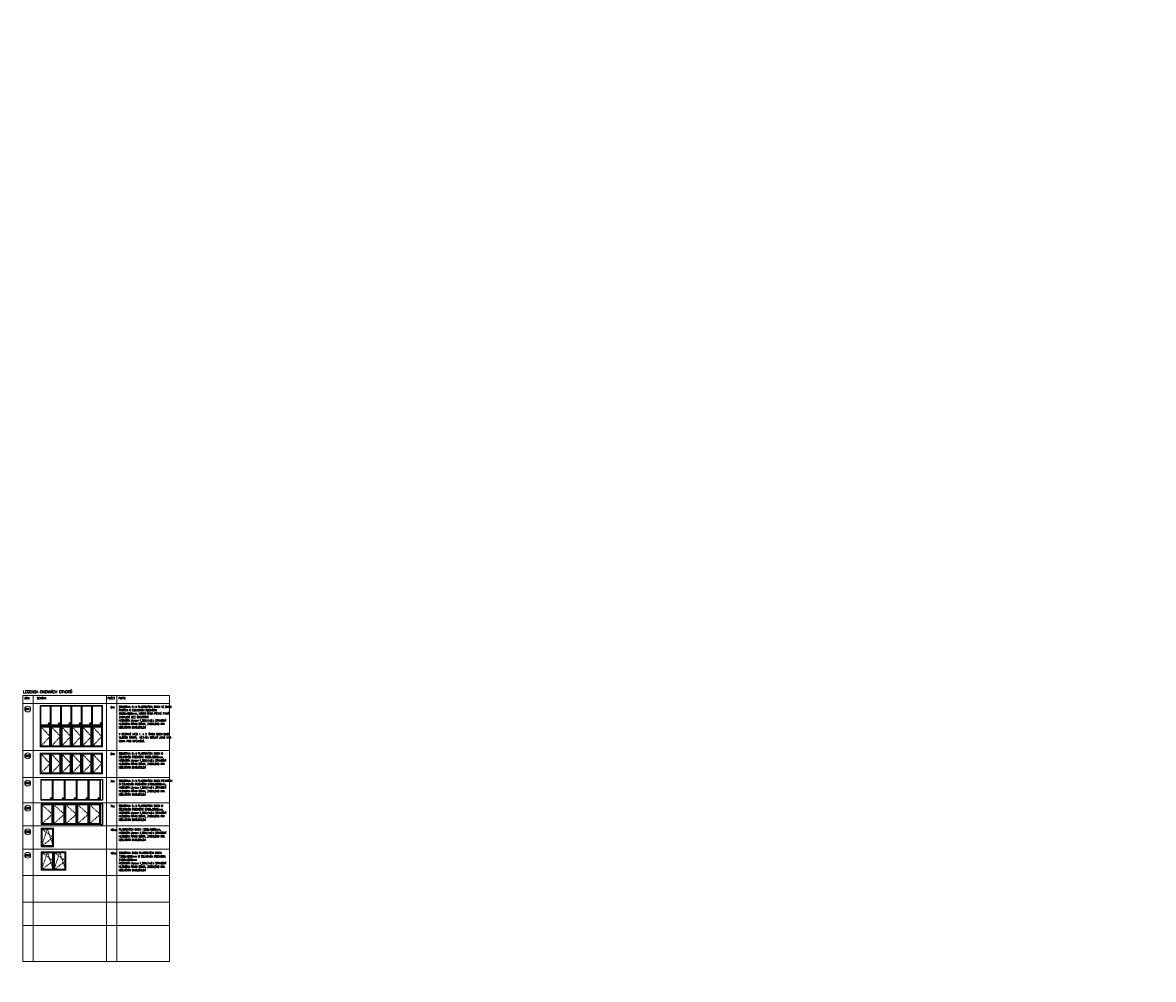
# Model space of a CAD drawing. Header units: millimetres. Extents: x -485339 to 350584, y -1189936 to 0.
# Tile 211 of 256: x 46097 to 155877, y -1018778 to -925832. Entities that reach past the tile are written whole.
import ezdxf
from ezdxf.enums import TextEntityAlignment as Align

# ---------------------------------------------------------------- set-up
doc = ezdxf.new("R2010")
doc.units = ezdxf.units.MM
doc.header["$LTSCALE"] = 10
doc.linetypes.add('DASHED', pattern=[19.05, 12.7, -6.35])
doc.linetypes.add('ČÁRKOVANÁ', pattern=[19.05, 12.7, -6.35])
doc.layers.get('Defpoints').update_dxf_attribs({"color": 201})
for name, color, linetype, lineweight in [('N_okna', 10, 'Continuous', 18), ('N_popis_otvory', 10, 'Continuous', 18), ('N_čáry_pod', 10, 'ČÁRKOVANÁ', 18), ('St_kóty', 132, 'Continuous', 18), ('St_otvory_okna', 40, 'Continuous', 18), ('St_popis', 250, 'Continuous', 18)]:
    doc.layers.add(name, color=color, linetype=linetype, lineweight=lineweight)
doc.styles.add('Andy', font='arial.ttf')
doc.styles.add('ROMANS', font='romans.shx', dxfattribs={"width": 0.8})
doc.styles.get("Standard").update_dxf_attribs({"font": 'simplex.shx', "width": 0.8})
doc.dimstyles.new('stavebníM50 vnitřní', dxfattribs={"dimtxt": 100, "dimasz": 100, "dimexe": 50, "dimexo": 100, "dimgap": 30, "dimtad": 1, "dimdec": 0, "dimtxsty": 'Standard', "dimblk": 'OBLIQUE', "dimcen": 2.5, "dimclrd": 256, "dimclre": 256, "dimclrt": 256, "dimadec": 0, "dimazin": 0, "dimtfac": 1, "dimtdec": 0, "dimtmove": 2, "dimatfit": 2, "dimldrblk": 'OBLIQUE', "dimfxl": 250, "dimfxlon": 1, "dimlwd": -1, "dimlwe": -1, "dimarcsym": 0})

# ---------------------------------------------------------------- blocks, each defined once
blk = doc.blocks.new('_OBLIQUE')
at = {"color": 0, "linetype": 'ByBlock'}
blk.add_line((-0.5, -0.5), (0.5, 0.5), dxfattribs=at)
blk = doc.blocks.new('*D6094')
at = {"layer": 'Defpoints', "color": 0}
for p in [(73720, 0), (72570, -1094717), (73720, -1094717)]:
    blk.add_point(p, dxfattribs=at)
at = {"layer": 'St_kóty'}
for p, q in [((73720, -1094467), (73720, -1094767)), ((72570, -1094617), (72570, -1094667)), ((72570, -1094717), (73720, -1094717))]:
    blk.add_line(p, q, dxfattribs=at)
at = {"layer": 'St_kóty', "linetype": 'ByBlock', "xscale": 100, "yscale": 100, "zscale": 100, "rotation": 180}
blk.add_blockref('_OBLIQUE', (72570, -1094717), dxfattribs=at)
at = {"layer": 'St_kóty', "linetype": 'ByBlock', "xscale": 100, "yscale": 100, "zscale": 100}
blk.add_blockref('_OBLIQUE', (73720, -1094717), dxfattribs=at)
at = {"layer": 'St_kóty', "insert": (73145, -1094637), "char_height": 100, "attachment_point": 5}
blk.add_mtext('1150', dxfattribs=at)
blk = doc.blocks.new('G$C93397BA7')
at = {"layer": 'N_okna'}
for p, q in [((1005, 0), (0, 0)), ((0, 0), (0, -2000)), ((2010, 0), (1005, 0)), ((1005, 0), (1005, -2000)), ((1005, -2000), (1005, 0)), ((3015, 0), (2010, 0)), ((2010, 0), (2010, -2000)), ((2010, -2000), (2010, 0)), ((4020, 0), (3015, 0)), ((3015, 0), (3015, -2000)), ((3015, -2000), (3015, 0)), ((5025, 0), (4020, 0)), ((4020, 0), (4020, -2000)), ((4020, -2000), (4020, 0)), ((6030, 0), (5025, 0)), ((5025, 0), (5025, -2000)), ((5025, -2000), (5025, 0)), ((6030, -2000), (6030, 0)), ((954.75, -50), (50.25, -50)), ((50.25, -50), (50.25, -1950)), ((904.5, -100), (100.5, -100)), ((100.5, -100), (100.5, -1900)), ((904.5, -1900), (904.5, -100)), ((954.75, -1950), (954.75, -50)), ((1959.75, -50), (1055.25, -50)), ((1055.25, -50), (1055.25, -1950)), ((1909.5, -100), (1105.5, -100)), ((1105.5, -100), (1105.5, -1900)), ((1909.5, -1900), (1909.5, -100)), ((1959.75, -1950), (1959.75, -50)), ((2964.75, -50), (2060.25, -50)), ((2060.25, -50), (2060.25, -1950)), ((2914.5, -100), (2110.5, -100)), ((2110.5, -100), (2110.5, -1900)), ((2914.5, -1900), (2914.5, -100)), ((2964.75, -1950), (2964.75, -50)), ((3969.75, -50), (3065.25, -50)), ((3065.25, -50), (3065.25, -1950)), ((3919.5, -100), (3115.5, -100)), ((3115.5, -100), (3115.5, -1900)), ((3919.5, -1900), (3919.5, -100)), ((3969.75, -1950), (3969.75, -50)), ((4974.75, -50), (4070.25, -50)), ((4070.25, -50), (4070.25, -1950)), ((4924.5, -100), (4120.5, -100)), ((4120.5, -100), (4120.5, -1900)), ((4924.5, -1900), (4924.5, -100)), ((4974.75, -1950), (4974.75, -50)), ((5979.75, -50), (5075.25, -50)), ((5075.25, -50), (5075.25, -1950)), ((5929.5, -100), (5125.5, -100)), ((5125.5, -100), (5125.5, -1900)), ((5929.5, -1900), (5929.5, -100)), ((5979.75, -1950), (5979.75, -50)), ((0, -2000), (1005, -2000)), ((50.25, -1950), (954.75, -1950)), ((100.5, -1900), (904.5, -1900)), ((1005, -2000), (2010, -2000)), ((1055.25, -1950), (1959.75, -1950)), ((1105.5, -1900), (1909.5, -1900)), ((2010, -2000), (3015, -2000)), ((2060.25, -1950), (2964.75, -1950)), ((2110.5, -1900), (2914.5, -1900)), ((3015, -2000), (4020, -2000)), ((3065.25, -1950), (3969.75, -1950)), ((3115.5, -1900), (3919.5, -1900)), ((4020, -2000), (5025, -2000)), ((4070.25, -1950), (4974.75, -1950)), ((4120.5, -1900), (4924.5, -1900)), ((5025, -2000), (6030, -2000)), ((5075.25, -1950), (5979.75, -1950)), ((5125.5, -1900), (5929.5, -1900))]:
    blk.add_line(p, q, dxfattribs=at)
at = {"layer": 'N_okna', "linetype": 'ČÁRKOVANÁ'}
for p, q in [((50.25, -50), (954.75, -1000)), ((954.75, -1000), (50.25, -1950)), ((1055.25, -50), (1959.75, -1000)), ((1959.75, -1000), (1055.25, -1950)), ((2060.25, -50), (2964.75, -1000)), ((2964.75, -1000), (2060.25, -1950)), ((3065.25, -50), (3969.75, -1000)), ((3969.75, -1000), (3065.25, -1950)), ((4070.25, -50), (4974.75, -1000)), ((4974.75, -1000), (4070.25, -1950)), ((5075.25, -50), (5979.75, -1000)), ((5979.75, -1000), (5075.25, -1950))]:
    blk.add_line(p, q, dxfattribs=at)
blk = doc.blocks.new('G$C19E18317')
at = {"layer": 'N_okna'}
h = blk.add_hatch(color=256, dxfattribs=at)
h.dxf.hatch_style = 1
edge = h.paths.add_edge_path()
edge.add_ellipse((-5189, 259), major_axis=(66.3, 0), ratio=0.9950249, start_angle=0, end_angle=180)
edge.add_ellipse((-5189, 259), major_axis=(-66.3, 0), ratio=0.9950249, start_angle=0, end_angle=180)
h = blk.add_hatch(color=256, dxfattribs=at)
h.dxf.hatch_style = 1
edge = h.paths.add_edge_path()
edge.add_ellipse((-4184, 259), major_axis=(66.3, 0), ratio=0.9950249, start_angle=0, end_angle=180)
edge.add_ellipse((-4184, 259), major_axis=(-66.3, 0), ratio=0.9950249, start_angle=0, end_angle=180)
h = blk.add_hatch(color=256, dxfattribs=at)
h.dxf.hatch_style = 1
edge = h.paths.add_edge_path()
edge.add_ellipse((-3179, 259), major_axis=(66.3, 0), ratio=0.9950249, start_angle=0, end_angle=180)
edge.add_ellipse((-3179, 259), major_axis=(-66.3, 0), ratio=0.9950249, start_angle=0, end_angle=180)
h = blk.add_hatch(color=256, dxfattribs=at)
h.dxf.hatch_style = 1
edge = h.paths.add_edge_path()
edge.add_ellipse((-2174, 259), major_axis=(66.3, 0), ratio=0.9950249, start_angle=0, end_angle=180)
edge.add_ellipse((-2174, 259), major_axis=(-66.3, 0), ratio=0.9950249, start_angle=0, end_angle=180)
h = blk.add_hatch(color=256, dxfattribs=at)
h.dxf.hatch_style = 1
edge = h.paths.add_edge_path()
edge.add_ellipse((-1169, 259), major_axis=(66.3, 0), ratio=0.9950249, start_angle=0, end_angle=180)
edge.add_ellipse((-1169, 259), major_axis=(-66.3, 0), ratio=0.9950249, start_angle=0, end_angle=180)
h = blk.add_hatch(color=256, dxfattribs=at)
h.dxf.hatch_style = 1
edge = h.paths.add_edge_path()
edge.add_ellipse((-164, 259), major_axis=(66.3, 0), ratio=0.9950249, start_angle=0, end_angle=180)
edge.add_ellipse((-164, 259), major_axis=(-66.3, 0), ratio=0.9950249, start_angle=0, end_angle=180)
for p, q in [((-5025, 2000), (-6030, 2000)), ((-6030, 2000), (-6030, 70)), ((-5075, 1950), (-5980, 1950)), ((-5980, 1950), (-5980, 120)), ((-5075, 120), (-5075, 1950)), ((-4020, 2000), (-5025, 2000)), ((-5025, 2000), (-5025, 70)), ((-5025, 70), (-5025, 2000)), ((-4070, 1950), (-4975, 1950)), ((-4975, 1950), (-4975, 120)), ((-4070, 120), (-4070, 1950)), ((-3015, 2000), (-4020, 2000)), ((-4020, 2000), (-4020, 70)), ((-4020, 70), (-4020, 2000)), ((-3065, 1950), (-3970, 1950)), ((-3970, 1950), (-3970, 120)), ((-3065, 120), (-3065, 1950)), ((-2010, 2000), (-3015, 2000)), ((-3015, 2000), (-3015, 70)), ((-3015, 70), (-3015, 2000)), ((-2060, 1950), (-2965, 1950)), ((-2965, 1950), (-2965, 120)), ((-2060, 120), (-2060, 1950)), ((-1005, 2000), (-2010, 2000)), ((-2010, 2000), (-2010, 70)), ((-2010, 70), (-2010, 2000)), ((-1055, 1950), (-1960, 1950)), ((-1960, 1950), (-1960, 120)), ((-1055, 120), (-1055, 1950)), ((0, 2000), (-1005, 2000)), ((-1005, 2000), (-1005, 70)), ((-1005, 70), (-1005, 2000)), ((-50, 1950), (-955, 1950)), ((-955, 1950), (-955, 120)), ((-50, 120), (-50, 1950)), ((0, 70), (0, 2000)), ((-6030, 70), (-5025, 70)), ((-5980, 120), (-5075, 120)), ((-5025, 70), (-4020, 70)), ((-4975, 120), (-4070, 120)), ((-4020, 70), (-3015, 70)), ((-3970, 120), (-3065, 120)), ((-3015, 70), (-2010, 70)), ((-2965, 120), (-2060, 120)), ((-2010, 70), (-1005, 70)), ((-1960, 120), (-1055, 120)), ((-1005, 70), (0, 70)), ((-955, 120), (-50, 120))]:
    blk.add_line(p, q, dxfattribs=at)
for centre in [(-5189, 259), (-4184, 259), (-3179, 259), (-2174, 259), (-1169, 259), (-164, 259)]:
    blk.add_ellipse(centre, major_axis=(66.3, 0), ratio=0.9950249, dxfattribs=at)
blk = doc.blocks.new('G$C11531CCE')
at = {"layer": 'N_okna'}
h = blk.add_hatch(color=256, dxfattribs=at)
h.dxf.hatch_style = 1
edge = h.paths.add_edge_path()
edge.add_arc((-5021, 164), 63.6, 0, 360)
h = blk.add_hatch(color=256, dxfattribs=at)
h.dxf.hatch_style = 1
edge = h.paths.add_edge_path()
edge.add_arc((-3863, 164), 63.6, 0, 360)
h = blk.add_hatch(color=256, dxfattribs=at)
h.dxf.hatch_style = 1
edge = h.paths.add_edge_path()
edge.add_arc((-2705, 164), 63.6, 0, 360)
h = blk.add_hatch(color=256, dxfattribs=at)
h.dxf.hatch_style = 1
edge = h.paths.add_edge_path()
edge.add_arc((-1547, 164), 63.6, 0, 360)
h = blk.add_hatch(color=256, dxfattribs=at)
h.dxf.hatch_style = 1
edge = h.paths.add_edge_path()
edge.add_arc((-389, 164), 63.6, 0, 360)
at = {"layer": 'Defpoints'}
blk.add_lwpolyline([(0, 0), (-210, 0), (-210, 2000), (0, 2000)], close=True, dxfattribs=at)
at = {"layer": 'N_okna'}
for p, q in [((-6000, 2000), (-6000, 0)), ((-4842, 2000), (-6000, 2000)), ((-5950, 1950), (-5950, 50)), ((-4892, 1950), (-5950, 1950)), ((-4892, 50), (-4892, 1950)), ((-4842, 0), (-4842, 2000)), ((-4842, 2000), (-4842, 0)), ((-4842, 2000), (-4842, 0)), ((-3884, 2000), (-4842, 2000)), ((-4842, 2000), (-4842, 0)), ((-3684, 2000), (-4842, 2000)), ((-4792, 1950), (-4792, 50)), ((-3734, 1950), (-4792, 1950)), ((-2826, 2000), (-3884, 2000)), ((-3734, 50), (-3734, 1950)), ((-3684, 0), (-3684, 2000)), ((-3684, 2000), (-3684, 0)), ((-3684, 2000), (-3684, 0)), ((-3684, 2000), (-3684, 0)), ((-2526, 2000), (-3684, 2000)), ((-3634, 1950), (-3634, 50)), ((-2576, 1950), (-3634, 1950)), ((-1768, 2000), (-2826, 2000)), ((-2576, 50), (-2576, 1950)), ((-2526, 0), (-2526, 2000)), ((-2526, 2000), (-2526, 0)), ((-2526, 2000), (-2526, 0)), ((-2526, 2000), (-2526, 0)), ((-1368, 2000), (-2526, 2000)), ((-2476, 1950), (-2476, 50)), ((-1418, 1950), (-2476, 1950)), ((-710, 2000), (-1768, 2000)), ((-1418, 50), (-1418, 1950)), ((-1368, 0), (-1368, 2000)), ((-1368, 2000), (-1368, 0)), ((-1368, 2000), (-1368, 0)), ((-1368, 2000), (-1368, 0)), ((-210, 2000), (-1368, 2000)), ((-1318, 1950), (-1318, 50)), ((-260, 1950), (-1318, 1950)), ((-260, 50), (-260, 1950)), ((-210, 0), (-210, 2000)), ((-210, 2000), (-210, 0)), ((-210, 2000), (-210, 0)), ((-6000, 0), (-4842, 0)), ((-5950, 50), (-4892, 50)), ((-4842, 0), (-3684, 0)), ((-4792, 50), (-3734, 50)), ((-3684, 0), (-2526, 0)), ((-3634, 50), (-2576, 50)), ((-2526, 0), (-1368, 0)), ((-2476, 50), (-1418, 50)), ((-1368, 0), (-210, 0)), ((-1318, 50), (-260, 50))]:
    blk.add_line(p, q, dxfattribs=at)
blk.add_lwpolyline([(-6000, 0), (0, 0), (0, 2000), (-6000, 2000)], close=True, dxfattribs=at)
blk.add_lwpolyline([(-6000, 0), (0, 0), (0, 2000), (-6000, 2000)], close=True, dxfattribs=at)
for centre in [(-5021, 164), (-3863, 164), (-2705, 164), (-1547, 164), (-389, 164)]:
    blk.add_circle(centre, 63.6, dxfattribs=at)
blk = doc.blocks.new('G$C858BC952')
at = {"layer": 'Defpoints'}
blk.add_lwpolyline([(5790, 0), (6000, 0), (6000, 2000), (5790, 2000)], close=True, dxfattribs=at)
at = {"layer": 'N_okna'}
for p, q in [((0, 2000), (0, 0)), ((1158, 2000), (0, 2000)), ((50, 1950), (50, 50)), ((1108, 1950), (50, 1950)), ((100, 1900), (100, 100)), ((1058, 1900), (100, 1900)), ((1058, 100), (1058, 1900)), ((1108, 50), (1108, 1950)), ((1158, 0), (1158, 2000)), ((1158, 2000), (1158, 0)), ((2000, 2000), (1158, 2000)), ((1208, 1950), (1208, 50)), ((2266, 1950), (1208, 1950)), ((1258, 1900), (1258, 100)), ((2216, 1900), (1258, 1900)), ((3000, 2000), (2000, 2000)), ((2216, 100), (2216, 1900)), ((2266, 50), (2266, 1950)), ((2316, 0), (2316, 2000)), ((2316, 2000), (2316, 0)), ((2366, 1950), (2366, 50)), ((3424, 1950), (2366, 1950)), ((2416, 1900), (2416, 100)), ((3374, 1900), (2416, 1900)), ((4000, 2000), (3000, 2000)), ((3374, 100), (3374, 1900)), ((3424, 50), (3424, 1950)), ((3474, 0), (3474, 2000)), ((3474, 2000), (3474, 0)), ((3524, 1950), (3524, 50)), ((4582, 1950), (3524, 1950)), ((3574, 1900), (3574, 100)), ((4532, 1900), (3574, 1900)), ((5000, 2000), (4000, 2000)), ((4532, 100), (4532, 1900)), ((4582, 50), (4582, 1950)), ((4632, 0), (4632, 2000)), ((4632, 2000), (4632, 0)), ((4682, 1950), (4682, 50)), ((5740, 1950), (4682, 1950)), ((4732, 1900), (4732, 100)), ((5690, 1900), (4732, 1900)), ((5790, 2000), (5000, 2000)), ((5690, 100), (5690, 1900)), ((5740, 50), (5740, 1950)), ((5790, 0), (5790, 2000)), ((0, 0), (1158, 0)), ((50, 50), (1108, 50)), ((100, 100), (1058, 100)), ((1158, 0), (2316, 0)), ((1208, 50), (2266, 50)), ((1258, 100), (2216, 100)), ((2316, 0), (3474, 0)), ((2366, 50), (3424, 50)), ((2416, 100), (3374, 100)), ((3474, 0), (4632, 0)), ((3524, 50), (4582, 50)), ((3574, 100), (4532, 100)), ((4632, 0), (5790, 0)), ((4682, 50), (5740, 50)), ((4732, 100), (5690, 100))]:
    blk.add_line(p, q, dxfattribs=at)
at = {"layer": 'N_okna', "linetype": 'ČÁRKOVANÁ'}
for p, q in [((50, 1950), (1108, 1000)), ((1208, 1950), (2266, 1000)), ((2366, 1950), (3424, 1000)), ((3524, 1950), (4582, 1000)), ((4682, 1950), (5740, 1000)), ((1108, 1000), (50, 50)), ((2266, 1000), (1208, 50)), ((3424, 1000), (2366, 50)), ((4582, 1000), (3524, 50)), ((5740, 1000), (4682, 50))]:
    blk.add_line(p, q, dxfattribs=at)
blk = doc.blocks.new('G$C234DA3A5')
at = {"layer": 'St_otvory_okna', "color": 0}
for points in [[(0, 0), (1200, 0), (1200, 1800), (0, 1800)], [(50, 50), (1150, 50), (1150, 1750), (50, 1750)], [(100, 100), (1100, 100), (1100, 1700), (100, 1700)]]:
    blk.add_lwpolyline(points, close=True, dxfattribs=at)
at = {"layer": 'St_otvory_okna', "color": 0, "linetype": 'ČÁRKOVANÁ'}
for points in [[(50, 50), (1150, 900), (50, 1750)], [(50, 50), (600, 1750), (1162, 50)]]:
    blk.add_lwpolyline(points, dxfattribs=at)

msp = doc.modelspace()

# ---------------------------------------------------------------- linework, layer by layer
at = {"layer": 'N_popis_otvory'}
for centre in [(46586.5, -992515.6), (46586.5, -997066.2), (46586.5, -999705.8), (46586.5, -1002150.5), (46586.5, -1004435.7), (46586.5, -1006721)]:
    msp.add_circle(centre, 283.2, dxfattribs=at)
at = {"layer": 'N_čáry_pod', "linetype": 'DASHED', "ltscale": 0.2, "const_width": 5}
msp.add_lwpolyline([(-480994, -929890.9), (286897.8, -929890.9), (286897.8, -1189933.9), (-480994, -1189933.9)], close=True, dxfattribs=at)
at = {"layer": 'St_popis'}
for points in [[(46110.1, -991184.4), (46110.1, -1017027)], [(46110.1, -991184.4), (60341.4, -991184.4)], [(47110.1, -991184.4), (47110.1, -1017027)], [(54241.4, -991184.4), (54241.4, -1017027)], [(55241.4, -991184.4), (55241.4, -1017027)], [(60341.4, -991184.4), (60341.4, -1017027)], [(46110.1, -991983.4), (60341.4, -991983.4)], [(46110.1, -996534), (60341.4, -996534)], [(46110.1, -999173.6), (60341.4, -999173.6)], [(46110.1, -1001618.3), (60341.4, -1001618.3)], [(46110.1, -1003850.4), (60341.4, -1003850.4)], [(46110.1, -1006135.7), (60341.4, -1006135.7)], [(46110.1, -1008697.8), (60341.4, -1008697.8)], [(46110.1, -1011270.6), (60341.4, -1011270.6)], [(46110.1, -1013555.9), (60341.4, -1013555.9)], [(46110.1, -1017027), (60341.4, -1017027)]]:
    msp.add_lwpolyline(points, dxfattribs=at)

# ---------------------------------------------------------------- block references
at = {"layer": 'N_okna'}
for name, p in [('G$C19E18317', (53840, -994173.2)), ('G$C93397BA7', (47810, -994173.2)), ('G$C93397BA7', (47810, -996812.8)), ('G$C11531CCE', (53862.1, -1001359.8)), ('G$C858BC952', (47883.3, -1003732)), ('G$C234DA3A5', (47899.3, -1005885.6)), ('G$C234DA3A5', (47899.3, -1008170.9)), ('G$C234DA3A5', (49099.3, -1008170.9))]:
    msp.add_blockref(name, p, dxfattribs=at)

# ---------------------------------------------------------------- texts
at = {"layer": 'N_popis_otvory', "width": 0.8}
for s, p in [('O01', (46586.5, -992515.6)), ('O02', (46586.5, -997066.2)), ('O03', (46586.5, -999705.8)), ('O04', (46586.5, -1002150.5)), ('O05', (46586.5, -1004435.7)), ('O06', (46586.5, -1006721))]:
    msp.add_text(s, height=180, dxfattribs=at).set_placement(p, align=Align.MIDDLE_CENTER)
at = {"layer": 'St_popis', "insert": (46139.4, -990712), "char_height": 250, "attachment_point": 1, "style": 'Andy'}
msp.add_mtext('{\\Fromand|c0;LEGENDA OKENNÍCH OTVORŮ}', dxfattribs=at)
at = {"layer": 'St_popis', "char_height": 200, "attachment_point": 1, "style": 'ROMANS'}
for s, insert, width in [('{\\W0.7;\\A1;\\Fsimplex.shx|c238;SCHÉMA}', (47471.8, -991369.5), 4751.872), ('{\\W0.7;\\A1;\\Fsimplex.shx|c238;OZN.}', (46288.5, -991369.5), 4751.872), ('{\\W0.7;\\A1;\\Fsimplex.shx|c238;POČET}', (54346, -991369.5), 4751.872), ('2ks', (54619, -992221.3), 556.267), ('{\\W0.7;\\A1;\\Fsimplex.shx|c238;POPIS}', (55411.7, -991369.5), 4751.872), ('{\\W0.7;\\A1;\\Fsimplex.shx|c238;SOUSTAVA 6-tI PLASTOVÝCH OKEN VE DVOU ŘADÁCH O CELKOVÉM ROZMĚRU 6030x4000mm, HORNÍ ŘADA PEVNÉ FIXNÍ ZASKLENÍ BEZ OTEVÍRÁNÍ\\PHODNOTA Umax=1,20W/m2.k STAVEBNÍ HLOUBKA RÁMU 82MM, ZASKLENO MIN. IZOLAČNÍM DVOJSKLEM\\P\\PV SESTAVĚ MEZI 1. A 2. ŘADU OKEN BUDE VLOŽEN PROFIL  HE140A STEJNÝ JAKO NAD OKNA PRO UPEVNĚNÍ.}', (55452.5, -992190.7), 4745.327), ('2ks', (54619, -996771.9), 556.267), ('{\\W0.7;\\A1;\\Fsimplex.shx|c238;SOUSTAVA 6-tI PLASTOVÝCH OKEN O CELKOVÉM ROZMĚRU 6030x2000mm,  \\PHODNOTA Umax=1,20W/m2.k STAVEBNÍ HLOUBKA RÁMU 82MM, ZASKLENO MIN. IZOLAČNÍM DVOJSKLEM}', (55452.5, -996741.3), 4745.327), ('3ks', (54619, -999411.5), 556.267), ('{\\W0.7;\\A1;\\Fsimplex.shx|c238;SOUSTAVA 5-tI PLASTOVÝCH OKEN PEVNÝCH O CELKOVÉM ROZMĚRU 5790x2000mm, \\PHODNOTA Umax=1,20W/m2.k STAVEBNÍ HLOUBKA RÁMU 82MM, ZASKLENO MIN. IZOLAČNÍM DVOJSKLEM}', (55452.5, -999380.8), 4745.327), ('7ks', (54619, -1001856.2), 556.267), ('{\\W0.7;\\A1;\\Fsimplex.shx|c238;SOUSTAVA 5-tI PLASTOVÝCH OKEN O CELKOVÉM ROZMĚRU 5790x2000mm, \\PHODNOTA Umax=1,20W/m2.k STAVEBNÍ HLOUBKA RÁMU 82MM, ZASKLENO MIN. IZOLAČNÍM DVOJSKLEM}', (55452.5, -1001825.6), 4745.327), ('10ks', (54619, -1004141.5), 556.267), ('{\\W0.7;\\A1;\\Fsimplex.shx|c238;PLASTOVÝCH OKEN 1200x1800mm, \\PHODNOTA Umax=1,20W/m2.k STAVEBNÍ HLOUBKA RÁMU 82MM, ZASKLENO MIN. IZOLAČNÍM DVOJSKLEM}', (55452.5, -1004110.8), 4745.327), ('10ks', (54619, -1006426.8), 556.267), ('{\\W0.7;\\A1;\\Fsimplex.shx|c238;SOUSTAVA DVOU PLASTOVÝCH OKEN 1200x1800mm O CELKOVÉM ROZMĚRU 2400x1800mm\\PHODNOTA Umax=1,20W/m2.k STAVEBNÍ HLOUBKA RÁMU 82MM, ZASKLENO MIN. IZOLAČNÍM DVOJSKLEM}', (55452.5, -1006396.1), 4745.327)]:
    msp.add_mtext(s, dxfattribs=dict(at, insert=insert, width=width))

# ---------------------------------------------------------------- dimensions: what is measured, and where the dimension line sits
at = {"layer": 'St_kóty'}
dim = msp.add_linear_dim(base=(73720.2, -1094716.8), p1=(72570.2, -1094716.8), p2=(73720.2, 0), dimstyle='stavebníM50 vnitřní', dxfattribs=at)
dim.commit()
dim.dimension.update_dxf_attribs({"geometry": '*D6094', "text_midpoint": (73145.2, -1094636.8)})

doc.saveas('drawing.dxf')
